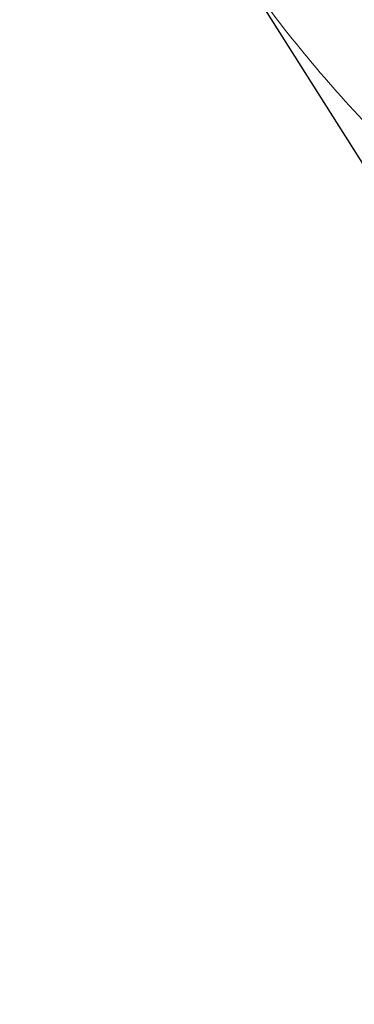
# Model space of a CAD drawing. Header units: millimetres. Extents: x 8 to 1170, y 12 to 886.
# Tile 148 of 256: x 1055 to 1058, y 125 to 134. Entities that reach past the tile are written whole.
import ezdxf

# ---------------------------------------------------------------- set-up
doc = ezdxf.new("R2010")
doc.units = ezdxf.units.MM

msp = doc.modelspace()

# ---------------------------------------------------------------- linework, layer by layer
at = {"color": 7, "linetype": 'Continuous', "lineweight": 30, "flags": 128}
msp.add_lwpolyline([(1056.6959, 134.4048), (1058.414, 131.6873), (1060.888, 127.7742), (1062.1658, 125.7529), (1062.6297, 125.019)], dxfattribs=at)
at = {"color": 8, "linetype": 'Continuous', "lineweight": 0}
for points, knots in [([(1065.7721, 131.2949), (1065.4723, 131.3165), (1064.873, 131.3595), (1063.9984, 131.4884), (1063.1459, 131.6628), (1062.3206, 131.8864), (1061.5228, 132.1503), (1060.7534, 132.4525), (1060.0117, 132.7901), (1059.2971, 133.1606), (1058.6082, 133.5619), (1057.9469, 133.996), (1057.3154, 134.4643), (1056.7165, 134.9687), (1056.152, 135.5089), (1055.6327, 136.0912), (1055.2469, 136.5766), (1055.0534, 136.8786), (1054.9997, 136.9623)], [0, 0, 0, 0, 0.065693, 0.13131, 0.196789, 0.262026, 0.326905, 0.391517, 0.455949, 0.520264, 0.584578, 0.64901, 0.713622, 0.778502, 0.84374, 0.909219, 0.974835, 1, 1, 1, 1]), ([(1068.5074, 128.5898), (1068.1648, 128.5929), (1067.48, 128.599), (1066.4756, 128.686), (1065.4929, 128.8279), (1064.5366, 129.0288), (1063.6093, 129.2853), (1062.7144, 129.5963), (1061.8549, 129.96), (1061.0336, 130.3752), (1060.2526, 130.8408), (1059.5138, 131.3558), (1058.82, 131.9187), (1058.1735, 132.5272), (1057.5802, 133.1813), (1057.0842, 133.8081), (1056.8134, 134.2336), (1056.7, 134.4118)], [0, 0, 0, 0, 0.06818, 0.136273, 0.204304, 0.272284, 0.340209, 0.408067, 0.47584, 0.543504, 0.611175, 0.67897, 0.746863, 0.814833, 0.882865, 0.950954, 1, 1, 1, 1])]:
    msp.add_open_spline(points, degree=3, knots=knots, dxfattribs=at)

doc.saveas('drawing.dxf')
